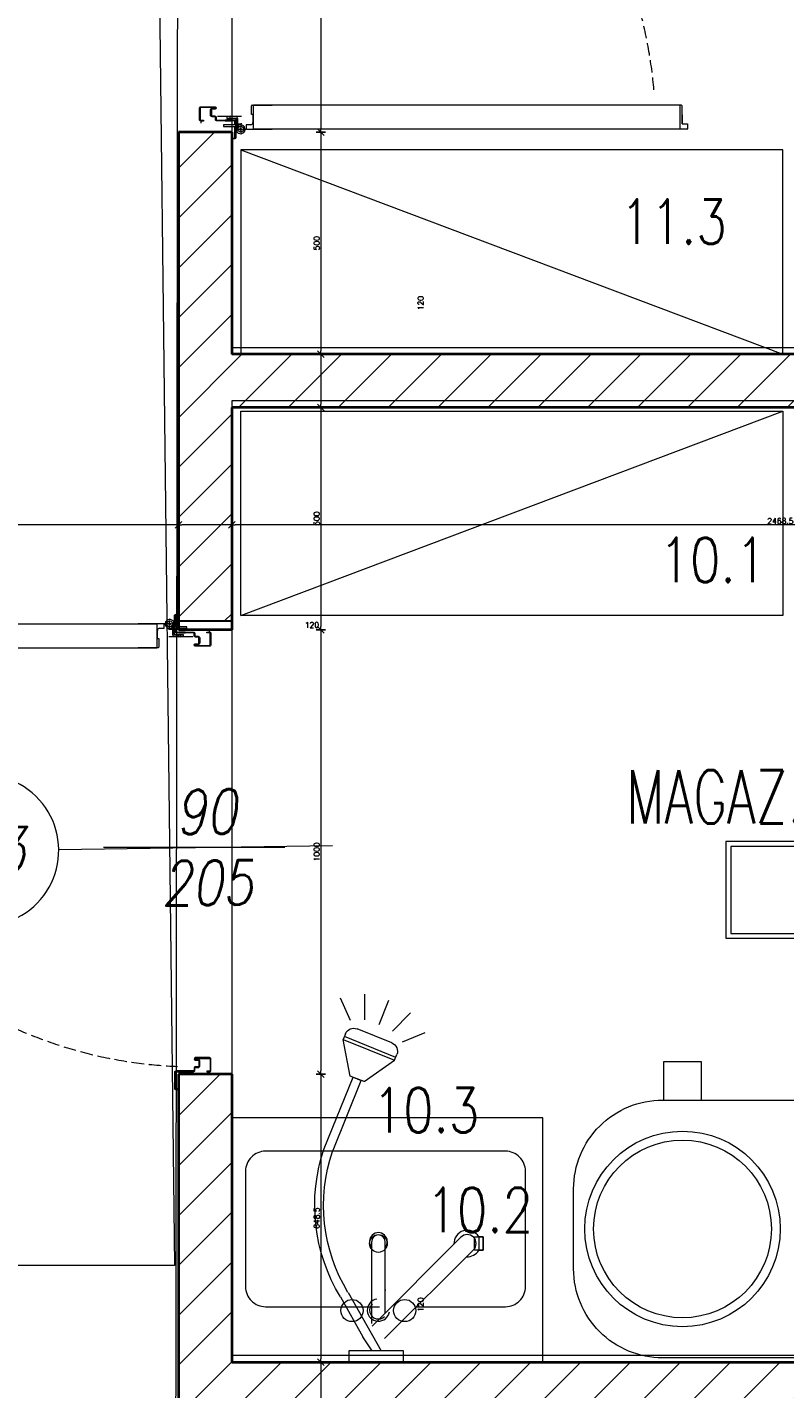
# Model space of a CAD drawing. Header units: millimetres. Extents: x -1893473 to 1546619, y -568027 to 942944.
# Tile 211 of 256: x 189593 to 191297, y -508502 to -505438. Entities that reach past the tile are written whole.
import ezdxf
from ezdxf.enums import TextEntityAlignment as Align

# ---------------------------------------------------------------- set-up
doc = ezdxf.new("R2010")
doc.units = ezdxf.units.MM
doc.header["$LTSCALE"] = 0.2
doc.linetypes.add('CENTER', pattern=[0.6, 0.375, -0.075, 0.075, -0.075])
doc.linetypes.add('Hidden Line', pattern=[391.222223, 282.222223, -109])
doc.layers.get('0').update_dxf_attribs({"lineweight": 0})
for name, color, linetype, lineweight in [('!! 0_Opis_pom', 9, 'Continuous', 13), ('!! 1_drzwi opis', 151, 'Continuous', 9), ('!! 1_drzwi-linia', 213, 'Continuous', 5), ('!! 1_hatch projektowane ściany', 4, 'Continuous', 5), ('!! 1_OPIS POM NOWE', 140, 'Continuous', 5), ('!! 1_PROJ Sciany', 2, 'Continuous', 40), ('!! technologia', 20, 'Continuous', 5), ('!! wymiary osi', 250, 'Continuous', 9), ('P-Opis nadproża', 150, 'Continuous', 9)]:
    doc.layers.add(name, color=color, linetype=linetype, lineweight=lineweight)
doc.layers.add('!! 0_ramki', color=251, linetype='Continuous', lineweight=9, plot=False)
doc.layers.add('Powierzchnia', color=140, linetype='Continuous', lineweight=5, plot=False)
doc.layers.add('!! 1_ proj wyposdażenie', color=7, linetype='Continuous', lineweight=5, true_color=0xa1a1a1)
doc.styles.add('50', font='ROMANS.shx', dxfattribs={"width": 0.8, "height": 10})
doc.styles.add('ARCHETYP', font='romans.shx', dxfattribs={"height": 15})
doc.styles.add('ARIAL', font='tahoma.ttf')
doc.styles.add('TXT', font='simplex.shx')
doc.dimstyles.new('DIM50', dxfattribs={"dimscale": 5, "dimtxt": 2.5, "dimasz": 1.5, "dimexe": 0, "dimexo": 0, "dimgap": 0.5, "dimtad": 1, "dimdec": 4, "dimrnd": 0.5, "dimdsep": 46, "dimtxsty": 'TXT', "dimblk1": 'TICK1', "dimblk2": 'TICK1', "dimsah": 1, "dimcen": 0, "dimse1": 1, "dimse2": 1, "dimclrd": 1, "dimclre": 7, "dimclrt": 9, "dimadec": 0, "dimazin": 0, "dimtfac": 1, "dimtdec": 4, "dimtmove": 2, "dimatfit": 3, "dimldrblk": 'TICK1', "dimfxl": 1, "dimtolj": 1, "dimarcsym": 0})

# ---------------------------------------------------------------- blocks, each defined once
blk = doc.blocks.new('zaw-dr-90-p')
at = {"color": 2, "linetype": 'CENTER', "ltscale": 0.2}
for p, q in [((12, 0), (-12, 0)), ((0, 12), (0, -12)), ((24.5, 24), (31, 24)), ((24.5, 19), (31, 19))]:
    blk.add_line(p, q, dxfattribs=at)
at = {"ltscale": 0.2}
for p, q in [((10, 12), (6.5, 12)), ((10, 0), (10, 6.5))]:
    blk.add_line(p, q, dxfattribs=at)
blk.add_lwpolyline([(0, 6.5), (23.5, 6.5, 0.414214), (28, 11), (28, 31), (24.5, 31), (24.5, 11, -0.414214), (23.5, 10), (0, 10, 4.561698), (7.6, 6.5), (4.9, 4.2)], format="xyb", dxfattribs=at)
blk.add_lwpolyline([(10, 10), (10, 39), (6.5, 39), (6.5, 10)], dxfattribs=at)
blk.add_lwpolyline([(-0.2, -0.2), (-2.5, -0.2), (-2.5, 0.2), (-0.2, 0.2), (-0.2, 2.5), (0.2, 2.5), (0.2, 0.2), (2.8, 0.2), (2.8, -0.2), (0.2, -0.2), (0.2, -2.8), (-0.2, -2.8)], close=True)
blk.add_circle((0, 0), 6.5, dxfattribs=at)
blk = doc.blocks.new('drzwi 90- sc 12')
for p, q in [((-13620.32, 20410.16), (-13620.32, 20313.77)), ((-13614.92, 20409.86), (-13620.32, 20409.86)), ((-13616.12, 20410.26), (-13620.22, 20410.26)), ((-13616.12, 20410.26), (-13620, 20410.26)), ((-13618.17, 20410.26), (-13616.22, 20410.26)), ((-13618.17, 20410.26), (-13616.22, 20410.26)), ((-13616.12, 20410.26), (-13616.12, 20411.46)), ((-13616.12, 20411.46), (-13615.02, 20411.46)), ((-13614.92, 20411.36), (-13614.92, 20313.77)), ((-13620.32, 20313.47), (-13620.32, 20317.97)), ((-13614.92, 20312.27), (-13614.92, 20317.97)), ((-13614.92, 20313.77), (-13620.32, 20313.77)), ((-13618.22, 20313.37), (-13620.22, 20313.37)), ((-13618.22, 20313.67), (-13618.22, 20313.37)), ((-13618.22, 20313.67), (-13616.42, 20313.67)), ((-13617.77, 20311.12), (-13617.77, 20305.72)), ((-13617.77, 20311.12), (-13617.77, 20305.72)), ((-13615.92, 20313.17), (-13615.92, 20312.17)), ((-13615.92, 20312.17), (-13615.02, 20312.17)), ((-13715.57, 20308.32), (-13715.57, 20308.56)), ((-13715.57, 20307.69), (-13715.57, 20308.56)), ((-13715.57, 20307.82), (-13715.57, 20308.56)), ((-13616.17, 20309.92), (-13617.37, 20309.92)), ((-13616.17, 20309.92), (-13616.17, 20311.02)), ((-13715.57, 20307.72), (-13715.37, 20307.72)), ((-13715.77, 20301.96), (-13716.27, 20301.96)), ((-13616.77, 20301.96), (-13616.27, 20301.96))]:
    blk.add_line(p, q)
for points in [[(-13665.27, 20284.96), (-13665.27, 20325.83)], [(-13615.57, 20309.64), (-13615.32, 20309.64), (-13615.32, 20309.82), (-13616.32, 20309.82), (-13616.32, 20309.64), (-13615.92, 20309.64)]]:
    blk.add_lwpolyline(points)
at = {"lineweight": 30}
for points in [[(-13716.27, 20308.92), (-13721.27, 20308.92)], [(-13716.27, 20308.92), (-13716.27, 20296.92)], [(-13614.27, 20308.92), (-13609.27, 20308.92)], [(-13614.27, 20308.92), (-13614.27, 20296.92)]]:
    blk.add_lwpolyline(points, dxfattribs=at)
at = {"ltscale": 0.2}
for points in [[(-13715.57, 20307.51), (-13715.57, 20309.48, 0.414214), (-13715.91, 20309.82), (-13719.43, 20309.82, 0.414214), (-13719.77, 20309.48), (-13719.77, 20308.92), (-13719.59, 20308.92), (-13719.59, 20309.48, -0.414214), (-13719.43, 20309.64), (-13716.97, 20309.64)], [(-13716.97, 20309.64), (-13715.91, 20309.64, -0.414214), (-13715.75, 20309.48), (-13715.75, 20307.51)], [(-13615.92, 20309.64), (-13616.63, 20309.64, 0.414214), (-13616.79, 20309.48), (-13616.79, 20305.58, -0.414214), (-13617.13, 20305.24), (-13617.58, 20305.24, 0.414214), (-13617.74, 20305.08), (-13617.74, 20304.48, -0.414214), (-13618.08, 20304.14), (-13619.26, 20304.14, -0.414214), (-13619.6, 20304.48), (-13619.6, 20305.15, 1), (-13619.79, 20305.15), (-13619.79, 20301.96, 0.414214), (-13619.63, 20301.8), (-13617.11, 20301.8, 0.414214), (-13616.95, 20301.96), (-13616.95, 20302.52), (-13616.77, 20302.52), (-13616.77, 20301.96, -0.414214), (-13617.11, 20301.62), (-13619.63, 20301.62, -0.414214), (-13619.97, 20301.96), (-13619.97, 20305.15, -1), (-13619.42, 20305.15), (-13619.42, 20304.48, 0.414214), (-13619.26, 20304.32), (-13618.08, 20304.32, 0.414214), (-13617.92, 20304.48), (-13617.92, 20305.08, -0.414214), (-13617.58, 20305.42), (-13617.13, 20305.42, 0.414214), (-13616.97, 20305.58), (-13616.97, 20309.48, -0.414214), (-13616.63, 20309.82), (-13613.11, 20309.82, -0.414214), (-13612.77, 20309.48), (-13612.77, 20308.92), (-13612.95, 20308.92), (-13612.95, 20309.48, 0.414214), (-13613.11, 20309.64), (-13615.57, 20309.64)], [(-13715.75, 20307.76), (-13715.75, 20305.58, 0.414214), (-13715.41, 20305.24), (-13714.96, 20305.24, -0.414214), (-13714.8, 20305.08), (-13714.8, 20304.48, 0.414214), (-13714.46, 20304.14), (-13713.28, 20304.14, 0.414214), (-13712.94, 20304.48), (-13712.94, 20305.15, -1), (-13712.75, 20305.15), (-13712.75, 20301.96, -0.414214), (-13712.91, 20301.8), (-13715.43, 20301.8, -0.414214), (-13715.59, 20301.96), (-13715.59, 20302.52), (-13715.77, 20302.52), (-13715.77, 20301.96, 0.414214), (-13715.43, 20301.62), (-13712.91, 20301.62, 0.414214), (-13712.57, 20301.96), (-13712.57, 20305.15, 1), (-13713.12, 20305.15), (-13713.12, 20304.48, -0.414214), (-13713.28, 20304.32), (-13714.46, 20304.32, -0.414214), (-13714.62, 20304.48), (-13714.62, 20305.08, 0.414214), (-13714.96, 20305.42), (-13715.41, 20305.42, -0.414214), (-13715.57, 20305.58), (-13715.57, 20307.64)]]:
    blk.add_lwpolyline(points, format="xyb", dxfattribs=at)
blk.add_lwpolyline([(-13616.79, 20308.82), (-13616.97, 20308.82), (-13616.97, 20307.42), (-13616.79, 20307.42)], close=True)
for centre, radius, start, end in [((-13620.22, 20410.16), 0.1, 90, 180), ((-13615.02, 20411.36), 0.1, 0, 90), ((-13620.22, 20313.47), 0.1, 180, 270), ((-13616.42, 20313.17), 0.5, 0, 90), ((-13616.27, 20311.02), 0.1, 0, 90), ((-13615.02, 20312.27), 0.1, 270, 0)]:
    blk.add_arc(centre, radius, start, end)
at = {"linetype": 'Hidden Line', "lineweight": 9, "ltscale": 0.05}
blk.add_arc((-13615.5, 20305.14), 99.12, 94.8005, 177.6944, dxfattribs=at)
at = {"xscale": 0.09999999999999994, "yscale": 0.09999999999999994, "zscale": 0.09999999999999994, "rotation": 180.0000000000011}
blk.add_blockref('zaw-dr-90-p', (-13614.92, 20310.92), dxfattribs=at)
blk = doc.blocks.new('1_ok-opis')
blk.add_line((0, 111.61), (0, 50))
for points in [[(-17, 128.61), (-17, 143.61)], [(17, 128.61), (17, 143.61)]]:
    blk.add_lwpolyline(points)
for centre, start, end in [((0, 143.61), 0, 180), ((0, 128.61), 180, 0)]:
    blk.add_arc(centre, 17, start, end)
at = {"style": 'ARCHETYP'}
for tag, height, rotation, p in [('NR', 12, 90, (0, 136.9)), ('NR', 12, 270, (0, 136.9)), ('SZEROKOŚĆ', 10, 90, (-8, 78.29)), ('WYSOKOŚĆ', 10, 270, (-8, 78.29)), ('SZEROKOŚĆ', 10, 270, (8, 78.29)), ('WYSOKOŚĆ', 10, 90, (8, 78.29))]:
    blk.add_attdef(tag, text='', height=height, rotation=rotation, dxfattribs=at).set_placement(p, align=Align.MIDDLE)
blk = doc.blocks.new('TICK1')
at = {"color": 2}
blk.add_line((-1, -1), (1, 1), dxfattribs=at)
at = {"color": 0}
for p, q in [((0, 0), (-1, 0)), ((0, -1.4), (0, 1.4))]:
    blk.add_line(p, q, dxfattribs=at)
blk = doc.blocks.new('*D1533')
at = {"layer": '!! wymiary osi', "color": 1, "lineweight": -2, "transparency": 16777216}
blk.add_line((320747.1, -512457.8), (318293.4, -512457.8), dxfattribs=at)
at = {"layer": 'DEFPOINTS', "color": 0, "transparency": 16777216}
for p in [(318285.9, -512193.7), (320754.6, -512201.4), (318285.9, -512457.8)]:
    blk.add_point(p, dxfattribs=at)
at = {"layer": '!! wymiary osi', "color": 1, "lineweight": -2, "transparency": 16777216, "xscale": 7.5, "yscale": 7.5, "zscale": 7.5, "rotation": 180}
blk.add_blockref('TICK1', (318285.9, -512457.8), dxfattribs=at)
at = {"layer": '!! wymiary osi', "color": 1, "lineweight": -2, "transparency": 16777216, "xscale": 7.5, "yscale": 7.5, "zscale": 7.5}
blk.add_blockref('TICK1', (320754.6, -512457.8), dxfattribs=at)
at = {"layer": '!! wymiary osi', "color": 9, "transparency": 16777216, "insert": (319520.3, -512449), "char_height": 12.5, "attachment_point": 5, "style": 'TXT'}
blk.add_mtext('\\A1;2468.5', dxfattribs=at)
blk = doc.blocks.new('*D1534')
at = {"layer": '!! wymiary osi', "color": 1, "lineweight": -2, "transparency": 16777216}
blk.add_line((318278.4, -512457.8), (318173.4, -512457.8), dxfattribs=at)
at = {"layer": 'DEFPOINTS', "color": 0, "transparency": 16777216}
for p in [(318165.9, -512133.7), (318285.9, -512193.7), (318165.9, -512457.8)]:
    blk.add_point(p, dxfattribs=at)
at = {"layer": '!! wymiary osi', "color": 1, "lineweight": -2, "transparency": 16777216, "xscale": 7.5, "yscale": 7.5, "zscale": 7.5, "rotation": 180}
blk.add_blockref('TICK1', (318165.9, -512457.8), dxfattribs=at)
at = {"layer": '!! wymiary osi', "color": 1, "lineweight": -2, "transparency": 16777216, "xscale": 7.5, "yscale": 7.5, "zscale": 7.5}
blk.add_blockref('TICK1', (318285.9, -512457.8), dxfattribs=at)
at = {"layer": '!! wymiary osi', "color": 9, "transparency": 16777216, "insert": (318466.2, -512682.8), "char_height": 12.5, "attachment_point": 5, "style": 'TXT'}
blk.add_mtext('\\A1;120', dxfattribs=at)
blk = doc.blocks.new('*D1535')
at = {"layer": '!! wymiary osi', "color": 1, "lineweight": -2, "transparency": 16777216}
blk.add_line((318158.4, -512457.8), (316729, -512457.8), dxfattribs=at)
at = {"layer": 'DEFPOINTS', "color": 0, "transparency": 16777216}
for p in [(316721.5, -511527.3), (318165.9, -512133.7), (316721.5, -512457.8)]:
    blk.add_point(p, dxfattribs=at)
at = {"layer": '!! wymiary osi', "color": 1, "lineweight": -2, "transparency": 16777216, "xscale": 7.5, "yscale": 7.5, "zscale": 7.5, "rotation": 180}
blk.add_blockref('TICK1', (316721.5, -512457.8), dxfattribs=at)
at = {"layer": '!! wymiary osi', "color": 1, "lineweight": -2, "transparency": 16777216, "xscale": 7.5, "yscale": 7.5, "zscale": 7.5}
blk.add_blockref('TICK1', (318165.9, -512457.8), dxfattribs=at)
at = {"layer": '!! wymiary osi', "color": 9, "transparency": 16777216, "insert": (317443.7, -512449), "char_height": 12.5, "attachment_point": 5, "style": 'TXT'}
blk.add_mtext('\\A1;1444.5', dxfattribs=at)
blk = doc.blocks.new('*D1542')
at = {"layer": '!! wymiary osi', "color": 1, "lineweight": -2, "transparency": 16777216}
blk.add_line((318485.9, -510561.2), (318485.9, -511566.2), dxfattribs=at)
at = {"layer": 'DEFPOINTS', "color": 0, "transparency": 16777216}
for p in [(318285.9, -510553.7), (318285.9, -511573.7), (318485.9, -511573.7)]:
    blk.add_point(p, dxfattribs=at)
at = {"layer": '!! wymiary osi', "color": 1, "lineweight": -2, "transparency": 16777216, "xscale": 7.5, "yscale": 7.5, "zscale": 7.5}
for p, rotation in [((318485.9, -510553.7), 90), ((318485.9, -511573.7), 270)]:
    blk.add_blockref('TICK1', p, dxfattribs=dict(at, rotation=rotation))
at = {"layer": '!! wymiary osi', "color": 9, "transparency": 16777216, "insert": (318398.4, -510772.8), "char_height": 12.5, "attachment_point": 5, "rotation": 90, "style": 'TXT'}
blk.add_mtext('\\A1;1020', dxfattribs=at)
blk = doc.blocks.new('*D1543')
at = {"layer": '!! wymiary osi', "color": 1, "lineweight": -2, "transparency": 16777216}
blk.add_line((318485.9, -511581.2), (318485.9, -512066.2), dxfattribs=at)
at = {"layer": 'DEFPOINTS', "color": 0, "transparency": 16777216}
for p in [(318285.9, -511573.7), (318285.9, -512073.7), (318485.9, -512073.7)]:
    blk.add_point(p, dxfattribs=at)
at = {"layer": '!! wymiary osi', "color": 1, "lineweight": -2, "transparency": 16777216, "xscale": 7.5, "yscale": 7.5, "zscale": 7.5}
for p, rotation in [((318485.9, -511573.7), 90), ((318485.9, -512073.7), 270)]:
    blk.add_blockref('TICK1', p, dxfattribs=dict(at, rotation=rotation))
at = {"layer": '!! wymiary osi', "color": 9, "transparency": 16777216, "insert": (318477.1, -511823.7), "char_height": 12.5, "attachment_point": 5, "rotation": 90, "style": 'TXT'}
blk.add_mtext('\\A1;500', dxfattribs=at)
blk = doc.blocks.new('*D1544')
at = {"layer": '!! wymiary osi', "color": 1, "lineweight": -2, "transparency": 16777216}
blk.add_line((318485.9, -512081.2), (318485.9, -512186.2), dxfattribs=at)
at = {"layer": 'DEFPOINTS', "color": 0, "transparency": 16777216}
for p in [(318285.9, -512073.7), (318285.9, -512193.7), (318485.9, -512193.7)]:
    blk.add_point(p, dxfattribs=at)
at = {"layer": '!! wymiary osi', "color": 1, "lineweight": -2, "transparency": 16777216, "xscale": 7.5, "yscale": 7.5, "zscale": 7.5}
for p, rotation in [((318485.9, -512073.7), 90), ((318485.9, -512193.7), 270)]:
    blk.add_blockref('TICK1', p, dxfattribs=dict(at, rotation=rotation))
at = {"layer": '!! wymiary osi', "color": 9, "transparency": 16777216, "insert": (318710.9, -511958.5), "char_height": 12.5, "attachment_point": 5, "rotation": 90, "style": 'TXT'}
blk.add_mtext('\\A1;120', dxfattribs=at)
blk = doc.blocks.new('*D1545')
at = {"layer": '!! wymiary osi', "color": 1, "lineweight": -2, "transparency": 16777216}
blk.add_line((318485.9, -512201.2), (318485.9, -512686.2), dxfattribs=at)
at = {"layer": 'DEFPOINTS', "color": 0, "transparency": 16777216}
for p in [(318285.9, -512193.7), (318285.9, -512693.7), (318485.9, -512693.7)]:
    blk.add_point(p, dxfattribs=at)
at = {"layer": '!! wymiary osi', "color": 1, "lineweight": -2, "transparency": 16777216, "xscale": 7.5, "yscale": 7.5, "zscale": 7.5}
for p, rotation in [((318485.9, -512193.7), 90), ((318485.9, -512693.7), 270)]:
    blk.add_blockref('TICK1', p, dxfattribs=dict(at, rotation=rotation))
at = {"layer": '!! wymiary osi', "color": 9, "transparency": 16777216, "insert": (318477.1, -512443.7), "char_height": 12.5, "attachment_point": 5, "rotation": 90, "style": 'TXT'}
blk.add_mtext('\\A1;500', dxfattribs=at)
blk = doc.blocks.new('*D1546')
at = {"layer": '!! wymiary osi', "color": 1, "lineweight": -2, "transparency": 16777216}
blk.add_line((318485.9, -512701.2), (318485.9, -513686.2), dxfattribs=at)
at = {"layer": 'DEFPOINTS', "color": 0, "transparency": 16777216}
for p in [(318285.9, -512693.7), (318285.9, -513693.7), (318485.9, -513693.7)]:
    blk.add_point(p, dxfattribs=at)
at = {"layer": '!! wymiary osi', "color": 1, "lineweight": -2, "transparency": 16777216, "xscale": 7.5, "yscale": 7.5, "zscale": 7.5}
for p, rotation in [((318485.9, -512693.7), 90), ((318485.9, -513693.7), 270)]:
    blk.add_blockref('TICK1', p, dxfattribs=dict(at, rotation=rotation))
at = {"layer": '!! wymiary osi', "color": 9, "transparency": 16777216, "insert": (318477.1, -513193.7), "char_height": 12.5, "attachment_point": 5, "rotation": 90, "style": 'TXT'}
blk.add_mtext('\\A1;1000', dxfattribs=at)
blk = doc.blocks.new('*D1547')
at = {"layer": '!! wymiary osi', "color": 1, "lineweight": -2, "transparency": 16777216}
blk.add_line((318485.9, -513701.2), (318485.9, -514334.5), dxfattribs=at)
at = {"layer": 'DEFPOINTS', "color": 0, "transparency": 16777216}
for p in [(318285.9, -513693.7), (318285.9, -514342), (318485.9, -514342)]:
    blk.add_point(p, dxfattribs=at)
at = {"layer": '!! wymiary osi', "color": 1, "lineweight": -2, "transparency": 16777216, "xscale": 7.5, "yscale": 7.5, "zscale": 7.5}
for p, rotation in [((318485.9, -513693.7), 90), ((318485.9, -514342), 270)]:
    blk.add_blockref('TICK1', p, dxfattribs=dict(at, rotation=rotation))
at = {"layer": '!! wymiary osi', "color": 9, "transparency": 16777216, "insert": (318477.1, -514017.9), "char_height": 12.5, "attachment_point": 5, "rotation": 90, "style": 'TXT'}
blk.add_mtext('\\A1;648.5', dxfattribs=at)
blk = doc.blocks.new('*D1548')
at = {"layer": '!! wymiary osi', "color": 1, "lineweight": -2, "transparency": 16777216}
blk.add_line((318485.9, -514349.5), (318485.9, -514454.5), dxfattribs=at)
at = {"layer": 'DEFPOINTS', "color": 0, "transparency": 16777216}
for p in [(318285.9, -514342), (318285.9, -514462), (318485.9, -514462)]:
    blk.add_point(p, dxfattribs=at)
at = {"layer": '!! wymiary osi', "color": 1, "lineweight": -2, "transparency": 16777216, "xscale": 7.5, "yscale": 7.5, "zscale": 7.5}
for p, rotation in [((318485.9, -514342), 90), ((318485.9, -514462), 270)]:
    blk.add_blockref('TICK1', p, dxfattribs=dict(at, rotation=rotation))
at = {"layer": '!! wymiary osi', "color": 9, "transparency": 16777216, "insert": (318710.9, -514212.4), "char_height": 12.5, "attachment_point": 5, "rotation": 90, "style": 'TXT'}
blk.add_mtext('\\A1;120', dxfattribs=at)
blk = doc.blocks.new('obieraczka do warzyw')
blk.add_lwpolyline([(-5539.39, 10390.16), (-5481.39, 10390.16, -0.414214), (-5461.39, 10370.16), (-5461.39, 10352.16, -0.414214), (-5481.39, 10332.16), (-5539.39, 10332.16, -0.414214), (-5559.39, 10352.16), (-5559.39, 10370.16, -0.414214)], format="xyb", close=True)
for points in [[(-5539.15, 10332.16), (-5530.64, 10332.16), (-5530.64, 10323.58), (-5539.15, 10323.58)], [(-5481.64, 10332.16), (-5490.15, 10332.16), (-5490.15, 10323.58), (-5481.64, 10323.58)]]:
    blk.add_lwpolyline(points, close=True)
for centre, radius in [((-5534.89, 10361.16), 22), ((-5485.89, 10361.16), 22), ((-5534.89, 10361.16), 20), ((-5485.89, 10361.16), 20)]:
    blk.add_circle(centre, radius)
blk = doc.blocks.new('spryskiwacz')
for p, q in [((8.72, 77.02), (8.75, 82.79)), ((5.51, 75.99), (3.29, 81.46)), ((11.99, 76.87), (14.21, 81.89)), ((2.48, 74.49), (-1.55, 78.61)), ((0.24, 72.11), (-4.85, 74.17)), ((2.63, 71.82), (10.48, 75)), ((13.08, 73.9), (13.59, 72.63)), ((1.78, 68.59), (13.34, 73.26)), ((13.59, 72.63), (2.04, 67.96)), ((12.02, 64.39), (13.59, 72.63)), ((2.04, 67.96), (1.53, 69.22)), ((8.9, 63.13), (2.04, 67.96)), ((8.9, 63.13), (12.02, 64.39)), ((11.38, 64.14), (9.53, 63.39)), ((16.04, 47.31), (9.53, 63.39)), ((17.9, 48.06), (11.38, 64.14)), ((12.49, 15.65), (5.03, 2.5)), ((14.23, 14.66), (9.14, 5.7)), ((7.07, 2.5), (9.14, 5.7)), ((0, 2.5), (12.33, 2.5)), ((0, 0), (0, 2.5)), ((12.33, 0), (0, 0)), ((12.33, 2.5), (12.33, 0))]:
    blk.add_line(p, q)
for centre, radius, start, end in [((11.23, 73.14), 2, 22.0452, 112.0452), ((3.38, 69.97), 2, 112.0452, 202.0452), ((-19.82, 35.3), 37.82, 328.7803, 18.6943), ((-19.82, 35.3), 39.82, 328.7803, 18.6943)]:
    blk.add_arc(centre, radius, start, end)
blk = doc.blocks.new('zlew')
at = {"layer": '!! 1_ proj wyposdażenie'}
for p, q in [((-3971.9, 9950.27), (-3951.9, 9970.27)), ((-3969.07, 9947.44), (-3949.07, 9967.44))]:
    blk.add_line(p, q, dxfattribs=at)
at = {"layer": '!! 1_ proj wyposdażenie', "ltscale": 0.1}
for p, q in [((-3948.99, 9966.86), (-3948.99, 9948.42)), ((-3951.99, 9964.53), (-3951.99, 9948.42))]:
    blk.add_line(p, q, dxfattribs=at)
blk.add_lwpolyline([(-3987.51, 9920.56), (-3917.51, 9920.56), (-3917.51, 9975.56), (-3987.51, 9975.56)], close=True, dxfattribs=at)
blk.add_lwpolyline([(-3958.72, 9963.09), (-3979.09, 9963.09, 0.414214), (-3983.59, 9958.59), (-3983.59, 9932.59, 0.414214), (-3979.09, 9928.09), (-3925.09, 9928.09, 0.414214), (-3920.59, 9932.59), (-3920.59, 9958.59, 0.414214), (-3925.09, 9963.09), (-3950.74, 9963.09)], format="xyb", dxfattribs=at)
blk.add_lwpolyline([(-3951.99, 9959.31), (-3952.2, 9959.31)], dxfattribs=at)
at = {"layer": '!! 1_ proj wyposdażenie'}
for points in [[(-3972.09, 9950.36), (-3972.09, 9947.36), (-3974.09, 9947.36), (-3974.09, 9950.36)], [(-3974.09, 9950.36), (-3974.09, 9947.36), (-3973.09, 9947.36), (-3973.09, 9950.36)]]:
    blk.add_lwpolyline(points, close=True, dxfattribs=at)
at = {"layer": '!! 1_ proj wyposdażenie', "ltscale": 0.1}
for centre in [(-3956.41, 9963.96), (-3944.57, 9963.96)]:
    blk.add_circle(centre, 2.5, dxfattribs=at)
at = {"layer": '!! 1_ proj wyposdażenie'}
blk.add_circle((-3950.49, 9948.86), 2, dxfattribs=at)
at = {"layer": '!! 1_ proj wyposdażenie', "ltscale": 0.1}
for centre, radius, start, end in [((-3950.49, 9963.86), 2.5, 278.1301, 171.8699), ((-3950.49, 9948.42), 2, 138.5904, 41.4096), ((-3950.49, 9948.42), 1.5, 180, 0)]:
    blk.add_arc(centre, radius, start, end, dxfattribs=at)
at = {"layer": '!! 1_ proj wyposdażenie'}
for centre, radius, start, end in [((-3950.49, 9963.86), 2, 315, 135), ((-3970.49, 9948.86), 3, 86.8103, 150), ((-3970.49, 9948.86), 2, 135, 315), ((-3970.49, 9948.86), 3, 210, 3.1897)]:
    blk.add_arc(centre, radius, start, end, dxfattribs=at)
at = {"layer": '!! 1_ proj wyposdażenie', "ltscale": 0.1, "xscale": -1, "rotation": 180}
blk.add_blockref('spryskiwacz', (-3956.17, 9975.56), dxfattribs=at)
blk = doc.blocks.new('A$C2EB40A8D')
at = {"layer": '!! 1_hatch projektowane ściany'}
h = blk.add_hatch(dxfattribs=at)
h.set_pattern_fill('ANSI31', color=256, scale=25)
h.set_pattern_definition([(45, (-604946.8, 1975923.4), (-56.1266008, 56.1266008), [])])
h.paths.add_polyline_path([(21393.8353, -7452.48603), (21278.87011, -7452.48603), (21278.87011, -7332.48603), (21393.8353, -7332.48603)])
h.paths.add_polyline_path([(23613.8345, -7452.48603), (23613.8345, -7332.48603), (22983.8345, -7332.48603), (22983.8345, -4832.48603), (22863.8345, -4832.48603), (22863.8345, -7332.48603), (22413.8353, -7332.48603), (22413.8353, -7452.48603)])
h.paths.add_polyline_path([(27183.8345, -7452.48603), (27183.8345, -7332.48603), (26973.8345, -7332.48603), (26973.8345, -6690.35405), (26853.8345, -6690.35405), (26853.8345, -7332.48603), (24853.8345, -7332.48603), (24853.8345, -6082.48603), (25853.8345, -6082.48603), (25853.8345, -4837.48603), (25733.8345, -4837.48603), (25733.8345, -5962.48603), (24733.8345, -5962.48603), (24733.8345, -7332.48603), (24633.8345, -7332.48603), (24633.8345, -7452.48603)])
h.paths.add_polyline_path([(26853.8345, -5670.35405), (26973.8345, -5670.35405), (26973.8345, -4832.48603), (26853.8345, -4832.48603)])
h.paths.add_polyline_path([(28203.8345, -7332.48603), (28853.8345, -7332.48603), (28853.8345, -7452.48603), (28203.8345, -7452.48603)])
h.paths.add_polyline_path([(26265.09355, -10252.48603), (26385.09355, -10252.48603), (26385.09355, -9772.48603), (28853.8345, -9772.48603), (28853.8345, -9652.48603), (26385.09355, -9652.48603), (26385.09355, -8902.48603), (26265.09355, -8902.48603)])
h.paths.add_polyline_path([(21278.87011, -8902.48603), (22305.09355, -8902.48603), (22305.09355, -9022.48603), (21278.87011, -9022.48603)])
h.paths.add_polyline_path([(21278.87011, -11022.48603), (24695.09355, -11022.48603), (24695.09355, -10192.48603), (24815.09355, -10192.48603), (24815.09355, -11222.48603), (24695.09355, -11222.48603), (24695.09355, -11142.48603), (21276.3526, -11142.48603)])
h.paths.add_polyline_path([(21276.3526, -12786.61062), (24695.09355, -12786.61062), (24695.09355, -13282.48603), (24813.74355, -13282.48603), (24816.44355, -12241.88623), (24695.09355, -12243.08583), (24695.09355, -12666.61062), (21278.87011, -12666.61062)])
h.paths.add_polyline_path([(24345.09355, -14560.73521), (25190.09355, -14560.73521), (25190.09355, -14440.73521), (24815.09355, -14440.73521), (24815.09355, -14302.48603), (24695.09355, -14302.48603), (24695.09355, -14440.73521), (24345.09355, -14440.73521)])
h.paths.add_polyline_path([(26210.09354, -14560.66503), (26385.09355, -14560.66503), (26385.09355, -14160.73521), (28853.83391, -14160.73521), (28853.8345, -14040.73521), (26385.09355, -14040.73521), (26385.09355, -13392.48603), (26265.09355, -13392.46681), (26265.09355, -14440.73521), (26210.08529, -14440.66503)])
edge = h.paths.add_edge_path()
edge.add_line((26265.09355, -12372.46681), (26385.09355, -12372.46681))
edge.add_line((26385.09355, -12372.46681), (26385.09355, -11892.48603))
edge.add_line((26385.09355, -11892.48603), (28853.83391, -11892.48603))
edge.add_line((28853.83391, -11892.48603), (28853.83391, -11772.48603))
edge.add_line((28853.83391, -11772.48603), (26385.09355, -11772.48603))
edge.add_line((26385.09355, -11772.48603), (26385.09355, -11272.48603))
edge.add_line((26385.09355, -11272.48603), (26265.09355, -11272.48603))
edge.add_line((26265.09355, -11272.48603), (26265.09355, -12373.6664))
at = {"layer": '!! 0_ramki'}
blk.add_lwpolyline([(-3943.9525, -13823.32675), (-3943.9525, 28176.67325), (25756.0475, 28176.67325), (26256.0475, -13823.32675)], close=True, dxfattribs=at)
at = {"layer": '!! 1_ proj wyposdażenie'}
for p, q in [((26405.09413, -11312.48603), (27625.09413, -11772.48603)), ((26405.09355, -12360.16408), (27625.09355, -11900.16408))]:
    blk.add_line(p, q, dxfattribs=at)
for points in [[(26405.09413, -11772.48603), (27625.09413, -11772.48603), (27625.09413, -11312.48603), (26405.09413, -11312.48603)], [(26405.09413, -11900.16408), (27625.09413, -11900.16408), (27625.09413, -12360.16408), (26405.09413, -12360.16408)]]:
    blk.add_lwpolyline(points, close=True, dxfattribs=at)
at = {"layer": '!! 1_hatch projektowane ściany'}
blk.add_lwpolyline([(26265.09355, -12372.46681), (26385.09355, -12372.46681), (26385.09355, -11892.48603), (28853.83391, -11892.48603), (28853.83391, -11772.48603), (26385.09355, -11772.48603), (26385.09355, -11272.48603), (26265.09355, -11272.48603), (26265.09355, -12373.6664)], dxfattribs=at)
blk.add_lwpolyline([(26210.09354, -14560.66503), (26385.09355, -14560.66503), (26385.09355, -14160.73521), (28853.83391, -14160.73521), (28853.8345, -14040.73521), (26385.09355, -14040.73521), (26385.09355, -13392.48603), (26265.09355, -13392.46681), (26265.09355, -14440.73521), (26210.08529, -14440.66503)], close=True, dxfattribs=at)
at = {"layer": '!! 1_OPIS POM NOWE'}
for points in [[(27497.13934, -13086.78364), (27932.33934, -13086.78364), (27932.33934, -12869.18364), (27497.13934, -12869.18364)], [(27508.01934, -13075.90364), (27921.45934, -13075.90364), (27921.45934, -12880.06364), (27508.01934, -12880.06364)]]:
    blk.add_lwpolyline(points, close=True, dxfattribs=at)
at = {"layer": '!! 1_PROJ Sciany'}
for points in [[(26385.09355, -11272.48603), (26265.09355, -11272.48603)], [(26265.09355, -11272.48603), (26265.09355, -12392.48603)], [(26385.09355, -11272.48603), (26385.09355, -11772.48603)], [(26385.09355, -11272.48603), (26385.09355, -11772.48603)], [(28853.8345, -11772.48603), (26385.09355, -11772.48603)], [(28853.8345, -11892.48603), (26385.09355, -11892.48603)], [(26385.09355, -11892.48603), (26385.09355, -12392.48603)], [(26385.09355, -12392.48603), (26265.09355, -12392.48603)], [(26265.09355, -13392.48603), (26265.09355, -14440.73521), (26190.09355, -14440.73521)], [(26385.09355, -13392.48603), (26265.09355, -13392.48603)], [(26385.09355, -13392.48603), (26385.09355, -14040.73521)], [(26385.09355, -14040.73521), (28853.8345, -14040.73521)]]:
    blk.add_lwpolyline(points, dxfattribs=at)
at = {"layer": 'Powierzchnia'}
for points in [[(21276.3526, -7437.08775), (28853.8345, -7437.08775), (28853.8345, -9637.08775), (26385.09355, -9637.08775), (26385.09355, -8887.08775), (26265.09355, -8887.08775), (26258.02799, -14425.32791), (24815.09355, -14425.32791), (24815.09355, -8887.08775), (21276.3526, -8887.08775)], [(26385.09355, -11757.08775), (28853.83508, -11757.08775), (28853.83508, -9764.7658), (26385.09355, -9764.7658)], [(26385.09355, -14025.33693), (28853.8345, -14025.33693), (28853.8345, -11877.08775), (26385.09355, -11877.08775)]]:
    blk.add_lwpolyline(points, close=True, dxfattribs=at)
at = {"layer": '!! 1_ proj wyposdażenie', "xscale": 10, "yscale": 10, "zscale": 10, "rotation": 180}
blk.add_blockref('obieraczka do warzyw', (-27459.53103, 89870.59959), dxfattribs=at)
at = {"layer": '!! 1_drzwi opis'}
ref = blk.add_blockref('1_ok-opis', (27111.66498, -12871.36696), dxfattribs=dict(at, xscale=10, yscale=10, zscale=10, rotation=90.78386597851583))
ref.add_attrib('WYSOKOŚĆ', '90', dxfattribs={"layer": '0', "height": 100, "rotation": 0.78386598, "style": '50', "oblique": 10, "width": 0.8}).set_placement((26327.73527, -12802.08512), align=Align.MIDDLE)
ref.add_attrib('SZEROKOŚĆ', '205', dxfattribs={"layer": '0', "height": 100, "rotation": 0.78386598, "style": '50', "oblique": 10, "width": 0.8}).set_placement((26329.92416, -12962.07015), align=Align.MIDDLE)
ref.add_attrib('NR', 'Dw12.3', dxfattribs={"layer": '0', "height": 100, "rotation": 0.78386598, "style": '50', "oblique": 10, "width": 0.8}).set_placement((25727.20894, -12888.96177), align=Align.MIDDLE)
at = {"layer": '!! 1_drzwi-linia', "xscale": 10, "yscale": 10, "zscale": 10}
for p, rotation in [((-176704.14985, -147415.18307), 270), ((229354.33694, 123770.23023), 90.00000000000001)]:
    blk.add_blockref('drzwi 90- sc 12', p, dxfattribs=dict(at, rotation=rotation))
at = {"layer": '!! wymiary osi', "xscale": 10, "yscale": 10, "zscale": 10, "rotation": 180}
blk.add_blockref('zlew', (-12789.96844, 85714.90367), dxfattribs=at)
at = {"layer": '!! 0_Opis_pom', "ltscale": 0.7, "style": 'ARIAL'}
for tag, p in [('B1,21', (-891.77727, 31796.97458)), ('A1,16', (-13651.31084, 31587.95236)), ('B1/17', (-9701.43347, 31565.05244)), ('B1,19', (-5798.61305, 31587.22944)), ('1,23', (10805.41388, 31565.05244)), ('1,22', (4526.58954, 31507.65132)), ('A1,1', (-16866.13618, 31459.3792)), ('B1,18', (-7791.62894, 31330.08444)), ('B1,20', (-2961.4347, 31167.05787)), ('A1,6', (-19287.17717, 30923.71998)), ('B1,1', (14135.63445, 30913.92963)), ('B1,3', (17346.74696, 30023.81022)), ('B1,4', (29817.71501, 29157.67457)), ('A1,5', (-23454.5385, 28820.77901)), ('A1,2', (-17502.57721, 28602.57524)), ('B1,2D', (2616.16402, 28559.52261)), ('A1,15', (-13651.31084, 28261.46046)), ('B1,4', (29883.58177, 28158.35876)), ('B1,2B', (18801.54781, 27650.12382)), ('B1,2A', (13086.7373, 27376.04393)), ('A1,3', (-16846.27912, 25980.40356)), ('B1,8', (9089.53994, 25356.27639)), ('B1,6', (31915.87888, 23754.79829)), ('A1,4', (-24010.17576, 23559.17399)), ('B1,14', (-11621.32288, 23261.44183)), ('B1,13', (-3080.55208, 22924.09997)), ('B1,5', (29245.49088, 22896.69268)), ('B1,10', (3982.60923, 22874.21277)), ('B1,9', (5634.43488, 22623.92098)), ('B1,2C', (13327.26639, 22378.5328)), ('B1,7', (16398.41175, 22348.28836)), ('B1,11', (5553.20442, 20939.83877)), ('B1,12', (3693.27174, 20628.72148)), ('C1,3', (5969.08376, 16336.01084)), ('C1,2', (11955.93711, 11671.55655)), ('C1,1', (15659.17205, 11415.94196)), ('C1,4', (5140.00888, 9205.5831)), ('C1,5', (5680.4486, 6154.54995)), ('C1,10', (16327.05085, 6080.66085)), ('C1,9', (16526.57171, 3173.45283)), ('C1,6', (6367.37903, 2771.84181)), ('D0,18', (-1981.87701, -110.73158)), ('D0,7', (-13531.42299, -1159.67649)), ('C1,7', (7275.77161, -1303.00991)), ('D0,17', (2064.87671, -1345.69113)), ('D0,3', (-9324.21674, -1442.63631)), ('D0,6', (-17529.61851, -1957.37463)), ('D0,10', (-21369.4432, -2140.60378)), ('D,09', (-12990.08379, -2746.32902)), ('D0,2', (-5516.19514, -3101.87722)), ('D0,16', (2266.73061, -3284.15369)), ('D0,8', (-14357.79539, -3567.69719)), ('D0,5', (-10461.54478, -3629.26575)), ('D0,4', (-8396.53404, -4353.7937)), ('D0,15', (1974.41895, -5205.84774)), ('D0,1', (-5633.49598, -5662.48534)), ('D0,11', (-23334.09291, -6045.78706)), ('D0,12', (-22436.85763, -9302.9678)), ('D0,13', (-22436.85763, -11581.16526)), ('D0,14', (-13645.94445, -11884.57769))]:
    blk.add_attdef(tag, text='', height=119.68, dxfattribs=at).set_placement(p, align=Align.MIDDLE_CENTER)
at = {"layer": '!! 1_OPIS POM NOWE', "style": 'TXT', "width": 0.7}
blk.add_text('MAGAZ. WARZYW', height=120, dxfattribs=at).set_placement((27725.89066, -12828.72052), align=Align.CENTER)
at = {"layer": '!! 1_OPIS POM NOWE', "style": 'ARIAL'}
for tag, p in [('C1.7A', (7769.3756, 685.765)), ('C1.7C', (7655.80151, -2045.04756)), ('C1.8B', (10935.93068, -2107.41983)), ('C1.8A', (13897.39715, -2120.69016)), ('C1.7B', (8274.43201, -3270.18959)), ('E1.2', (16701.02923, -5331.07351)), ('E1.5E', (21974.23379, -5463.99012)), ('E1.5D', (24989.27391, -5785.36474)), ('E1.1', (8357.81567, -5851.01076)), ('E1.5C', (25222.53959, -6394.64172)), ('E1.5B', (27694.70831, -7009.86571)), ('E1.6', (5279.46063, -8141.28746)), ('E1.5A', (25547.9555, -8495.18994)), ('E1.5G', (23977.19473, -9792.46695)), ('E1.5F', (22414.7084, -9822.66389)), ('E1,4', (13935.69867, -10458.20073)), ('E1.5L', (28030.8296, -11267.7725)), ('E1.3', (5639.18862, -11994.01941)), ('E1.5H', (23988.49716, -12231.38049)), ('E1.5K', (27714.73934, -12977.98364)), ('E1.5I', (22290.68736, -13989.9049)), ('E1.5J', (27095.71534, -16088.17469))]:
    blk.add_attdef(tag, text='', height=119.68, dxfattribs=at).set_placement(p, align=Align.MIDDLE_CENTER)
at = {"layer": '!! technologia', "char_height": 100, "attachment_point": 1, "style": '50'}
for s, insert in [('11.3', (27259.21947, -11423.87172)), ('10.1', (27347.59033, -12185.34331)), ('10.3', (26701.99959, -13423.67996)), ('10.2', (26822.95239, -13648.3996))]:
    blk.add_mtext_dynamic_manual_height_columns(s, width=33.3164928, gutter_width=50, heights=[0], dxfattribs=dict(at, insert=insert))
at = {"layer": '!! wymiary osi'}
for base, p1, p2, picture, middle in [((26585.06185, -11272.48603), (26385.09355, -10252.48603), (26385.09355, -11272.48603), '*D1542', (26497.56185, -10471.528)), ((26585.06185, -11892.48603), (26385.09355, -11772.48603), (26385.09355, -11892.48603), '*D1544', (26810.06185, -11657.27528)), ((26585.06185, -14160.7352), (26385.09355, -14040.73521), (26385.09355, -14160.7352), '*D1548', (26810.06185, -13911.15972))]:
    dim = blk.add_linear_dim(base=base, p1=p1, p2=p2, angle=90, dimstyle='DIM50', dxfattribs=at)
    dim.commit()
    dim.dimension.update_dxf_attribs({"geometry": picture, "text_midpoint": middle, "dimtype": 128, "insert": (-291900.79406, 500301.26018)})
for base, p1, p2, picture, middle in [((24820.67432, -12156.51424), (26265.09355, -11832.48603), (24820.67432, -11226.08643), '*D1535', (25542.88393, -12147.76424)), ((26385.09355, -12156.51424), (28853.83508, -11900.16408), (26385.09355, -11892.48603), '*D1533', (27619.46431, -12147.76424))]:
    dim = blk.add_linear_dim(base=base, p1=p1, p2=p2, dimstyle='DIM50', dxfattribs=at)
    dim.commit()
    dim.dimension.update_dxf_attribs({"geometry": picture, "text_midpoint": middle, "insert": (-291900.79406, 500301.26018)})
for base, p1, p2, picture, middle in [((26585.06185, -11772.48603), (26385.09355, -11272.48603), (26385.09355, -11772.48603), '*D1543', (26576.31185, -11522.48603)), ((26585.06185, -12392.48603), (26385.09355, -11892.48603), (26385.09355, -12392.48603), '*D1545', (26576.31185, -12142.48603)), ((26585.06185, -13392.46681), (26385.09355, -12392.48603), (26385.09355, -13392.46681), '*D1546', (26576.31185, -12892.47642)), ((26585.06185, -14040.73521), (26385.09355, -13392.46681), (26385.09355, -14040.73521), '*D1547', (26576.31185, -13716.60101))]:
    dim = blk.add_linear_dim(base=base, p1=p1, p2=p2, angle=90, dimstyle='DIM50', dxfattribs=at)
    dim.commit()
    dim.dimension.update_dxf_attribs({"geometry": picture, "text_midpoint": middle, "insert": (-291900.79406, 500301.26018)})
dim = blk.add_linear_dim(base=(26265.09355, -12156.51424), p1=(26385.09355, -11892.48603), p2=(26265.09355, -11832.48603), dimstyle='DIM50', dxfattribs=at)
dim.commit()
dim.dimension.update_dxf_attribs({"geometry": '*D1534', "text_midpoint": (26565.40769, -12381.51424), "dimtype": 128, "insert": (-291900.79406, 500301.26018)})

msp = doc.modelspace()

# ---------------------------------------------------------------- block references
at = {"layer": 'P-Opis nadproża', "color": 4}
msp.add_blockref('A$C2EB40A8D', (163667.94092, -494401.63474), dxfattribs=at)

doc.saveas('drawing.dxf')
